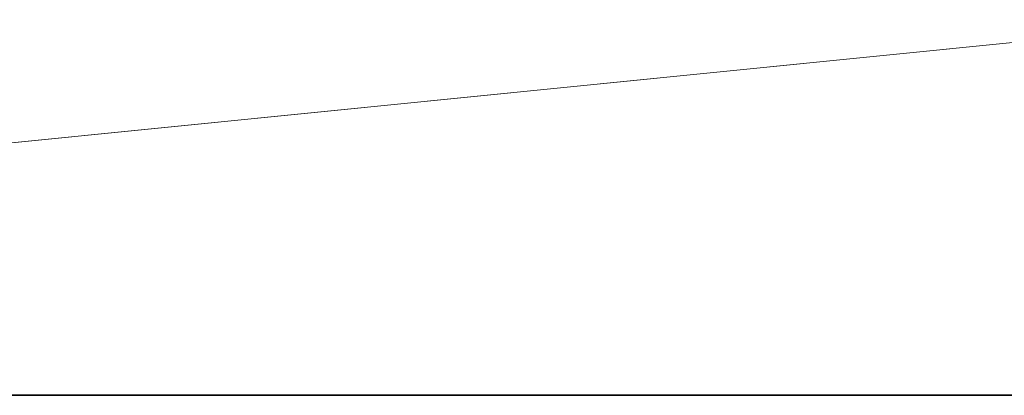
# Model space of a CAD drawing. Header units: inches. Extents: x 0 to 12.9, y 0 to 8.3.
# Tile 10 of 33: x 3.24 to 3.522, y 6.266 to 6.374. Entities that reach past the tile are written whole.
import ezdxf

# ---------------------------------------------------------------- set-up
doc = ezdxf.new("R2010")
doc.units = ezdxf.units.IN
doc.header["$MEASUREMENT"] = 0

# ---------------------------------------------------------------- blocks, each defined once
blk = doc.blocks.new('MODEL_0')
at = {"lineweight": 0}
for p, q in [((3.62216, 6.37696), (2.51478, 6.26582)), ((2.51478, 6.26582), (3.62216, 6.37696)), ((2.51478, 6.26582), (5.61082, 6.26582)), ((5.61082, 6.26582), (2.51478, 6.26582))]:
    blk.add_line(p, q, dxfattribs=at).dxf.unprotected_set("ltscale", 0)
at = {"lineweight": 35}
blk.add_line((2.51478, 6.26582), (5.61082, 6.26582), dxfattribs=at)
blk = doc.blocks.new('Page 1')
blk.add_blockref('MODEL_0', (0, 0))

msp = doc.modelspace()

# ---------------------------------------------------------------- block references
msp.add_blockref('Page 1', (0, 0))

doc.saveas('drawing.dxf')
